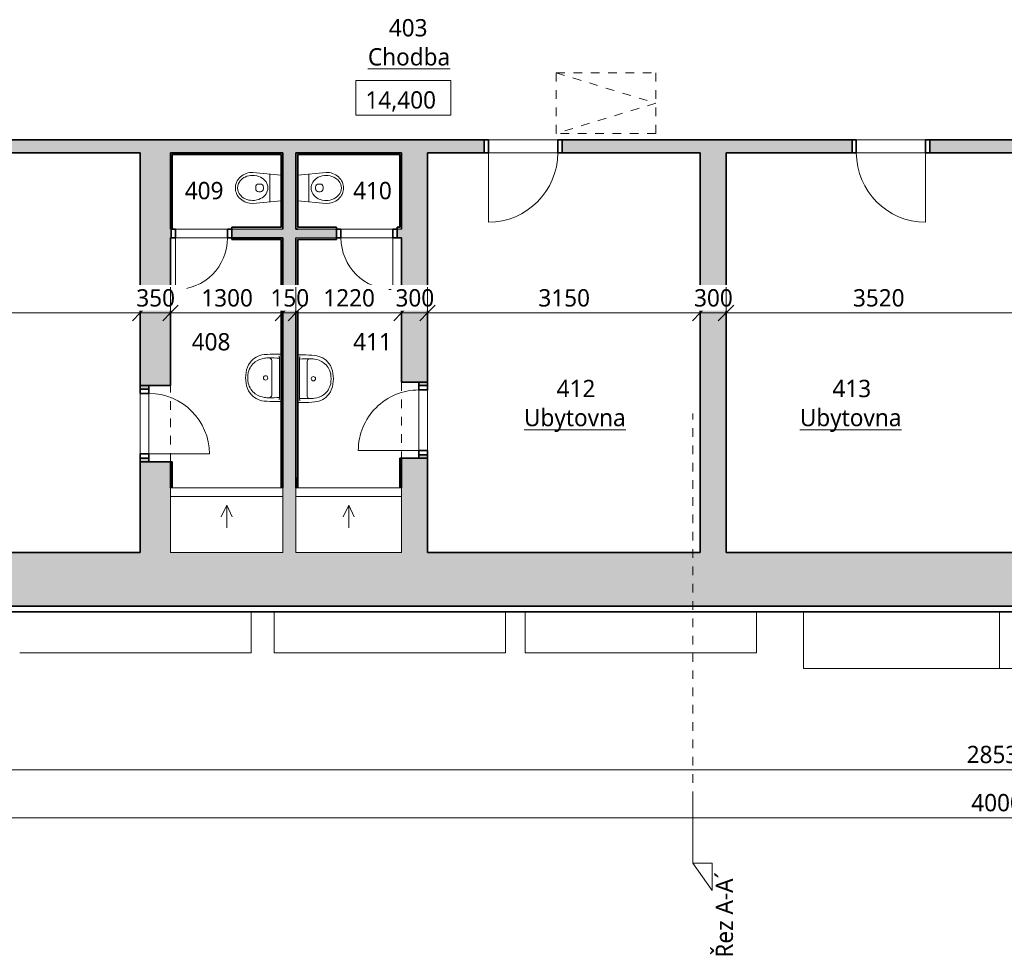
# Model space of a CAD drawing. Header units: metres. Extents: x -1.7 to 41.6, y -3.7 to 18.4.
# Tile 2 of 16: x 8.4 to 19.8, y -3.7 to 7.1. Entities that reach past the tile are written whole.
import ezdxf

# ---------------------------------------------------------------- set-up
doc = ezdxf.new("R2010")
doc.units = ezdxf.units.M
doc.linetypes.add('AV - Cerch_ 1 tecka 10mm', pattern=[0.018, 0.01, -0.004, 0, -0.004])
doc.linetypes.add('AV - Cerch_ 1 tecka 4mm', pattern=[0.006, 0.004, -0.001, 0, -0.001])
doc.layers.add('AV-KOTY', color=5, linetype='Continuous', lineweight=13, true_color=0x0000ff)
doc.layers.add('AV-MISTNOSTI', color=5, linetype='Continuous', lineweight=5, true_color=0x0000ff)
for name, color, linetype, lineweight in [('AV-KOTY-100', 7, 'Continuous', 5), ('AV-SRAFY', 7, 'Continuous', 35), ('AV-STAVBA', 7, 'Continuous', 18), ('AV-VYBAVENI', 7, 'Continuous', 18)]:
    doc.layers.add(name, color=color, linetype=linetype, lineweight=lineweight)
doc.styles.add('Trebuchet MS', font='trebuc.ttf', dxfattribs={"height": 0.2})
doc.styles.add('Trebuchet MS_B', font='trebuc.ttf', dxfattribs={"height": 0.2})
doc.dimstyles.new('2_mm_-_O_-_Blue_-_mm_-_zaokrouhlena', dxfattribs={"dimscale": 0.3048, "dimtxt": 0.20619, "dimasz": 0.590551, "dimexe": 0.393701, "dimexo": 0.0625, "dimgap": 0.065617, "dimtad": 1, "dimdec": 0, "dimlfac": 1000, "dimrnd": 10, "dimzin": 0, "dimdsep": 46, "dimtxsty": 'Trebuchet MS', "dimblk1": 'OBLIQUE', "dimblk2": 'OBLIQUE', "dimsah": 1, "dimcen": 0.09, "dimazin": 0, "dimtfac": 1, "dimtdec": 4, "dimtix": 1, "dimtmove": 0, "dimatfit": 3, "dimfxl": 0.984252, "dimfxlon": 1, "dimtvp": 1, "dimtfill": 1, "dimtolj": 1, "dimtzin": 0, "dimarcsym": 2})

# ---------------------------------------------------------------- blocks, each defined once
blk = doc.blocks.new('DO_1-P_Ocel_ - 800x1970_150-917843-4NP')
at = {"layer": 'AV-STAVBA'}
for p, q in [((-0.4, 0.875), (-0.4, 0.075)), ((-0.4, 0.075), (0.4, 0.075)), ((-0.4, -0.075), (0.4, -0.075))]:
    blk.add_line(p, q, dxfattribs=at)
at = {"layer": 'AV-STAVBA', "linetype": 'AV - Cerch_ 1 tecka 4mm'}
for p, q in [((-0.45, 0.075), (0.45, 0.075)), ((-0.4, 0.075), (0.4, 0.075)), ((-0.45, -0.075), (0.45, -0.075)), ((-0.4, -0.075), (0.4, -0.075))]:
    blk.add_line(p, q, dxfattribs=at)
at = {"layer": 'AV-STAVBA', "lineweight": 35}
for p, q in [((-0.4, 0.075), (-0.45, 0.075)), ((-0.45, 0.075), (-0.45, -0.075)), ((-0.4, -0.075), (-0.4, 0.075)), ((0.45, 0.075), (0.4, 0.075)), ((0.4, 0.075), (0.4, -0.075)), ((0.45, -0.075), (0.45, 0.075)), ((-0.45, -0.075), (-0.4, -0.075)), ((0.4, -0.075), (0.45, -0.075))]:
    blk.add_line(p, q, dxfattribs=at)
at = {"layer": 'AV-STAVBA'}
blk.add_arc((-0.4, 0.075), 0.8, 0, 90, dxfattribs=at)
blk = doc.blocks.new('DO_1-L_Ocel_ - 800x1970_150-925843-4NP')
at = {"layer": 'AV-STAVBA'}
for p, q in [((0.4, 0.875), (0.4, 0.075)), ((-0.4, 0.075), (0.4, 0.075)), ((-0.4, -0.075), (0.4, -0.075))]:
    blk.add_line(p, q, dxfattribs=at)
at = {"layer": 'AV-STAVBA', "linetype": 'AV - Cerch_ 1 tecka 4mm'}
for p, q in [((-0.45, 0.075), (0.45, 0.075)), ((-0.4, 0.075), (0.4, 0.075)), ((-0.45, -0.075), (0.45, -0.075)), ((-0.4, -0.075), (0.4, -0.075))]:
    blk.add_line(p, q, dxfattribs=at)
at = {"layer": 'AV-STAVBA', "lineweight": 35}
for p, q in [((-0.4, 0.075), (-0.45, 0.075)), ((-0.45, 0.075), (-0.45, -0.075)), ((-0.4, -0.075), (-0.4, 0.075)), ((0.45, 0.075), (0.4, 0.075)), ((0.4, 0.075), (0.4, -0.075)), ((0.45, -0.075), (0.45, 0.075)), ((-0.45, -0.075), (-0.4, -0.075)), ((0.4, -0.075), (0.45, -0.075))]:
    blk.add_line(p, q, dxfattribs=at)
at = {"layer": 'AV-STAVBA'}
blk.add_arc((0.4, 0.075), 0.8, 90, 180, dxfattribs=at)
blk = doc.blocks.new('GM_Otvor_obdélníkový - 880x2160-1005507-4NP')
at = {"layer": 'AV-STAVBA', "linetype": 'AV - Cerch_ 1 tecka 4mm', "lineweight": 13}
for p, q in [((-0.44, 0.15), (0.44, 0.15)), ((-0.44, -0.15), (0.44, -0.15)), ((-0.44, -0.15), (0.44, -0.15))]:
    blk.add_line(p, q, dxfattribs=at)
blk = doc.blocks.new('GM_Otvor_obdélníkový - 880x2160-1006987-4NP')
at = {"layer": 'AV-STAVBA', "linetype": 'AV - Cerch_ 1 tecka 4mm', "lineweight": 13}
for p, q in [((-0.44, 0.175), (0.44, 0.175)), ((-0.44, -0.175), (0.44, -0.175)), ((-0.44, -0.175), (0.44, -0.175))]:
    blk.add_line(p, q, dxfattribs=at)
blk = doc.blocks.new('DO_1-L_Ocel_ - 700x1970_100-947950-4NP')
at = {"layer": 'AV-STAVBA'}
for p, q in [((0.35, 0.75), (0.35, 0.05)), ((-0.35, 0.05), (0.35, 0.05)), ((-0.35, -0.05), (0.35, -0.05))]:
    blk.add_line(p, q, dxfattribs=at)
at = {"layer": 'AV-STAVBA', "linetype": 'AV - Cerch_ 1 tecka 4mm'}
for p, q in [((-0.4, 0.05), (0.4, 0.05)), ((-0.35, 0.05), (0.35, 0.05)), ((-0.4, -0.05), (0.4, -0.05)), ((-0.35, -0.05), (0.35, -0.05))]:
    blk.add_line(p, q, dxfattribs=at)
at = {"layer": 'AV-STAVBA', "lineweight": 35}
for p, q in [((-0.35, 0.05), (-0.4, 0.05)), ((-0.4, 0.05), (-0.4, -0.05)), ((-0.35, -0.05), (-0.35, 0.05)), ((0.4, 0.05), (0.35, 0.05)), ((0.35, 0.05), (0.35, -0.05)), ((0.4, -0.05), (0.4, 0.05)), ((-0.4, -0.05), (-0.35, -0.05)), ((0.35, -0.05), (0.4, -0.05))]:
    blk.add_line(p, q, dxfattribs=at)
at = {"layer": 'AV-STAVBA'}
blk.add_arc((0.35, 0.05), 0.7, 90, 180, dxfattribs=at)
blk = doc.blocks.new('DO_1-P_Ocel_ - 700x1970_100-947632-4NP')
at = {"layer": 'AV-STAVBA'}
for p, q in [((-0.35, 0.75), (-0.35, 0.05)), ((-0.35, 0.05), (0.35, 0.05)), ((-0.35, -0.05), (0.35, -0.05))]:
    blk.add_line(p, q, dxfattribs=at)
at = {"layer": 'AV-STAVBA', "linetype": 'AV - Cerch_ 1 tecka 4mm'}
for p, q in [((-0.4, 0.05), (0.4, 0.05)), ((-0.35, 0.05), (0.35, 0.05)), ((-0.4, -0.05), (0.4, -0.05)), ((-0.35, -0.05), (0.35, -0.05))]:
    blk.add_line(p, q, dxfattribs=at)
at = {"layer": 'AV-STAVBA', "lineweight": 35}
for p, q in [((-0.35, 0.05), (-0.4, 0.05)), ((-0.4, 0.05), (-0.4, -0.05)), ((-0.35, -0.05), (-0.35, 0.05)), ((0.4, 0.05), (0.35, 0.05)), ((0.35, 0.05), (0.35, -0.05)), ((0.4, -0.05), (0.4, 0.05)), ((-0.4, -0.05), (-0.35, -0.05)), ((0.35, -0.05), (0.4, -0.05))]:
    blk.add_line(p, q, dxfattribs=at)
at = {"layer": 'AV-STAVBA'}
blk.add_arc((-0.35, 0.05), 0.7, 0, 90, dxfattribs=at)
blk = doc.blocks.new('DO_1-P_Ocel_ - 600x1970_100-934197-4NP')
at = {"layer": 'AV-STAVBA'}
for p, q in [((-0.3, 0.65), (-0.3, 0.05)), ((-0.3, 0.05), (0.3, 0.05)), ((-0.3, -0.05), (0.3, -0.05))]:
    blk.add_line(p, q, dxfattribs=at)
at = {"layer": 'AV-STAVBA', "linetype": 'AV - Cerch_ 1 tecka 4mm'}
for p, q in [((-0.35, 0.05), (0.35, 0.05)), ((-0.3, 0.05), (0.3, 0.05)), ((-0.35, -0.05), (0.35, -0.05)), ((-0.3, -0.05), (0.3, -0.05))]:
    blk.add_line(p, q, dxfattribs=at)
at = {"layer": 'AV-STAVBA', "lineweight": 35}
for p, q in [((-0.3, 0.05), (-0.35, 0.05)), ((-0.35, 0.05), (-0.35, -0.05)), ((-0.3, -0.05), (-0.3, 0.05)), ((0.35, 0.05), (0.3, 0.05)), ((0.3, 0.05), (0.3, -0.05)), ((0.35, -0.05), (0.35, 0.05)), ((-0.35, -0.05), (-0.3, -0.05)), ((0.3, -0.05), (0.35, -0.05))]:
    blk.add_line(p, q, dxfattribs=at)
at = {"layer": 'AV-STAVBA'}
blk.add_arc((-0.3, 0.05), 0.6, 0, 90, dxfattribs=at)
blk = doc.blocks.new('DO_1-L_Ocel_ - 600x1970_100-934388-4NP')
at = {"layer": 'AV-STAVBA'}
for p, q in [((0.3, 0.65), (0.3, 0.05)), ((-0.3, 0.05), (0.3, 0.05)), ((-0.3, -0.05), (0.3, -0.05))]:
    blk.add_line(p, q, dxfattribs=at)
at = {"layer": 'AV-STAVBA', "linetype": 'AV - Cerch_ 1 tecka 4mm'}
for p, q in [((-0.35, 0.05), (0.35, 0.05)), ((-0.3, 0.05), (0.3, 0.05)), ((-0.35, -0.05), (0.35, -0.05)), ((-0.3, -0.05), (0.3, -0.05))]:
    blk.add_line(p, q, dxfattribs=at)
at = {"layer": 'AV-STAVBA', "lineweight": 35}
for p, q in [((-0.3, 0.05), (-0.35, 0.05)), ((-0.35, 0.05), (-0.35, -0.05)), ((-0.3, -0.05), (-0.3, 0.05)), ((0.35, 0.05), (0.3, 0.05)), ((0.3, 0.05), (0.3, -0.05)), ((0.35, -0.05), (0.35, 0.05)), ((-0.35, -0.05), (-0.3, -0.05)), ((0.3, -0.05), (0.35, -0.05))]:
    blk.add_line(p, q, dxfattribs=at)
at = {"layer": 'AV-STAVBA'}
blk.add_arc((0.3, 0.05), 0.6, 90, 180, dxfattribs=at)
blk = doc.blocks.new('Koncepční umyvadlo - 550x400-1470811-4NP')
at = {"layer": 'AV-VYBAVENI'}
for p, q in [((-0.075, 0.12), (0.125, 0.12)), ((0.125, 0.12), (0.325, 0.12)), ((-0.15, 0.07), (-0.15, 0.01)), ((-0.13, 0.034), (-0.103, 0.03)), ((-0.103, 0.03), (0.353, 0.03)), ((0.353, 0.03), (0.38, 0.034)), ((0.4, 0.01), (0.4, 0.07))]:
    blk.add_line(p, q, dxfattribs=at)
blk.add_circle((0.125, 0.191), 0.025, dxfattribs=at)
for centre, radius, start, end in [((0.086, 0.187), 0.23, 126.9872, 174.6397), ((0.111, 0.183), 0.213, 102.9464, 143.5152), ((0.087, 0.189), 0.229, 95.9722, 127.4241), ((0.125, 0.021), 0.401, 81.122, 98.878), ((0.125, -0.005), 0.401, 81.122, 98.878), ((0.163, 0.189), 0.229, 52.5759, 84.0278), ((0.139, 0.183), 0.213, 36.4848, 77.0536), ((0.164, 0.187), 0.23, 5.3603, 53.0128), ((0.114, 0.182), 0.216, 143.7612, 174.2094), ((0.136, 0.182), 0.216, 5.7906, 36.2388), ((1.373, 0.063), 1.523, 174.4928, 179.7382), ((0.092, 0.162), 0.197, 167.8887, 183.5287), ((-0.075, 0.15), 0.03, 180, 270), ((1.218, 0.115), 1.323, 178.4771, 183.6753), ((0.325, 0.15), 0.03, 270, 360), ((0.158, 0.162), 0.197, 356.4713, 12.1113), ((-0.966, 0.115), 1.321, 356.3208, 1.5269), ((-1.123, 0.063), 1.523, 0.2618, 5.5072)]:
    blk.add_arc(centre, radius, start, end, dxfattribs=at)
blk = doc.blocks.new('PF_Koncepční sprchový kout - vpusť lineární-1504639-4NP')
at = {"layer": 'AV-VYBAVENI'}
for p, q in [((0.695, 0), (-0.605, 0)), ((-0.605, 0), (-0.605, -0.75)), ((0.695, -0.75), (0.695, 0)), ((-0.605, -0.1), (0.695, -0.1)), ((0.045, -0.2), (-0.019, -0.336)), ((0.045, -0.2), (0.045, -0.465)), ((0.045, -0.2), (0.108, -0.336)), ((-0.605, -0.75), (0.695, -0.75))]:
    blk.add_line(p, q, dxfattribs=at)
blk = doc.blocks.new('Koncepční WC - WC NADRZ-1470814-4NP')
at = {"layer": 'AV-VYBAVENI', "lineweight": 13}
for p, q in [((-0.019, 0.466), (-0.03, 0.449)), ((-0.007, 0.481), (-0.019, 0.466)), ((0.007, 0.495), (-0.007, 0.481)), ((0.015, 0.46), (0.002, 0.441)), ((0.022, 0.507), (0.007, 0.495)), ((0.031, 0.478), (0.015, 0.46)), ((0.038, 0.518), (0.022, 0.507)), ((0.04, 0.486), (0.031, 0.478)), ((0.054, 0.526), (0.038, 0.518)), ((0.056, 0.497), (0.04, 0.486)), ((0.071, 0.532), (0.054, 0.526)), ((0.071, 0.504), (0.056, 0.497)), ((0.088, 0.537), (0.071, 0.532)), ((0.08, 0.508), (0.071, 0.504)), ((0.099, 0.513), (0.08, 0.508)), ((0.104, 0.539), (0.088, 0.537)), ((0.117, 0.515), (0.099, 0.513)), ((0.12, 0.54), (0.104, 0.539)), ((0.12, 0.515), (0.117, 0.515)), ((0.137, 0.539), (0.12, 0.54)), ((0.124, 0.515), (0.12, 0.515)), ((0.142, 0.513), (0.124, 0.515)), ((0.153, 0.537), (0.137, 0.539)), ((0.161, 0.508), (0.142, 0.513)), ((0.17, 0.532), (0.153, 0.537)), ((0.17, 0.504), (0.161, 0.508)), ((0.187, 0.526), (0.17, 0.532)), ((0.184, 0.497), (0.17, 0.504)), ((0.201, 0.486), (0.184, 0.497)), ((0.203, 0.518), (0.187, 0.526)), ((0.209, 0.478), (0.201, 0.486)), ((0.219, 0.507), (0.203, 0.518)), ((0.226, 0.46), (0.209, 0.478)), ((0.234, 0.495), (0.219, 0.507)), ((0.239, 0.441), (0.226, 0.46)), ((0.248, 0.481), (0.234, 0.495)), ((0.26, 0.466), (0.248, 0.481)), ((0.271, 0.449), (0.26, 0.466)), ((-0.057, 0.376), (-0.06, 0.34)), ((-0.053, 0.395), (-0.057, 0.376)), ((-0.047, 0.414), (-0.053, 0.395)), ((-0.04, 0.432), (-0.047, 0.414)), ((-0.03, 0.449), (-0.04, 0.432)), ((-0.023, 0.364), (-0.025, 0.342)), ((-0.025, 0.342), (-0.024, 0.32)), ((-0.02, 0.386), (-0.023, 0.364)), ((-0.014, 0.406), (-0.02, 0.386)), ((-0.005, 0.428), (-0.014, 0.406)), ((0.002, 0.441), (-0.005, 0.428)), ((0.246, 0.428), (0.239, 0.441)), ((0.255, 0.406), (0.246, 0.428)), ((0.26, 0.386), (0.255, 0.406)), ((0.264, 0.364), (0.26, 0.386)), ((0.265, 0.342), (0.264, 0.364)), ((0.264, 0.32), (0.265, 0.342)), ((0.28, 0.432), (0.271, 0.449)), ((0.288, 0.414), (0.28, 0.432)), ((0.293, 0.395), (0.288, 0.414)), ((0.297, 0.376), (0.293, 0.395)), ((0.3, 0.34), (0.297, 0.376)), ((-0.06, 0.34), (-0.029, 0.01)), ((-0.024, 0.32), (-0.019, 0.292)), ((-0.019, 0.292), (-0.013, 0.27)), ((-0.013, 0.27), (-0.003, 0.248)), ((-0.003, 0.248), (0.006, 0.232)), ((0.006, 0.232), (0.019, 0.215)), ((0.075, 0.251), (0.075, 0.27)), ((0.11, 0.305), (0.12, 0.305)), ((0.12, 0.305), (0.13, 0.305)), ((0.165, 0.251), (0.165, 0.27)), ((0.222, 0.215), (0.234, 0.232)), ((0.234, 0.232), (0.244, 0.248)), ((0.244, 0.248), (0.253, 0.27)), ((0.253, 0.27), (0.26, 0.292)), ((0.26, 0.292), (0.264, 0.32)), ((0.269, 0.01), (0.3, 0.34)), ((-0.041, 0.14), (0.12, 0.14)), ((0.019, 0.215), (0.034, 0.199)), ((0.034, 0.199), (0.052, 0.186)), ((0.052, 0.186), (0.07, 0.176)), ((0.07, 0.176), (0.089, 0.169)), ((0.089, 0.169), (0.102, 0.166)), ((0.102, 0.166), (0.12, 0.165)), ((0.12, 0.216), (0.11, 0.216)), ((0.13, 0.216), (0.12, 0.216)), ((0.12, 0.165), (0.139, 0.166)), ((0.12, 0.14), (0.282, 0.14)), ((0.139, 0.166), (0.152, 0.169)), ((0.152, 0.169), (0.171, 0.176)), ((0.171, 0.176), (0.189, 0.186)), ((0.189, 0.186), (0.206, 0.199)), ((0.206, 0.199), (0.222, 0.215))]:
    blk.add_line(p, q, dxfattribs=at)
for centre, start, end in [((0.11, 0.27), 90, 180), ((0.11, 0.251), 180, 270), ((0.13, 0.27), 360, 90), ((0.13, 0.251), 270, 0)]:
    blk.add_arc(centre, 0.035, start, end, dxfattribs=at)
blk = doc.blocks.new('PF_Koncepční sprchový kout - vpusť lineární-1505280-4NP')
at = {"layer": 'AV-VYBAVENI'}
for p, q in [((0.655, 0), (-0.565, 0)), ((-0.565, 0), (-0.565, -0.75)), ((0.655, -0.75), (0.655, 0)), ((-0.565, -0.1), (0.655, -0.1)), ((0.045, -0.2), (-0.019, -0.336)), ((0.045, -0.2), (0.045, -0.465)), ((0.045, -0.2), (0.108, -0.336)), ((-0.565, -0.75), (0.655, -0.75))]:
    blk.add_line(p, q, dxfattribs=at)
blk = doc.blocks.new('Střešní římsa - Střešní římsa-1636696-4NP')
at = {"layer": 'AV-STAVBA', "lineweight": 35}
for p, q in [((33.979, 0.358), (5.445, 0.358)), ((5.508, 0.295), (33.916, 0.295))]:
    blk.add_line(p, q, dxfattribs=at)
blk = doc.blocks.new('Section - Vertikální P-46265-4NP')
at = {"layer": 'AV-KOTY', "lineweight": 5}
for p, q in [((-0.00728, 0), (-0.01046, -0.00223)), ((-0.00728, 0), (-0.00728, -0.00223)), ((0, 0), (-0.00728, 0)), ((-0.01046, -0.00223), (-0.00728, -0.00223))]:
    blk.add_line(p, q, dxfattribs=at)
blk = doc.blocks.new('Spot Elevations - Vyskova kota v pudoryse-4918-4NP')
at = {"layer": 'AV-KOTY', "lineweight": 5}
for p, q in [((-0.0055, 0), (-0.0055, 0.004)), ((-0.0055, 0.004), (0.0055, 0.004)), ((0.0055, 0.004), (0.0055, 0)), ((0.0055, 0), (-0.0055, 0))]:
    blk.add_line(p, q, dxfattribs=at)
blk = doc.blocks.new('DIMBLOCK31-4NP')
at = {"layer": 'AV-KOTY-100', "color": 5, "true_color": 0x0000ff}
for p, q in [((5.445, -1.531), (5.445, -1.231)), ((33.979, -1.531), (33.979, -1.231)), ((5.445, -1.531), (5.535, -1.441)), ((33.979, -1.531), (34.069, -1.441)), ((5.445, -1.531), (5.355, -1.621)), ((5.445, -1.531), (33.979, -1.531)), ((5.445, -1.531), (5.445, -1.651)), ((33.979, -1.531), (33.889, -1.621)), ((33.979, -1.531), (33.979, -1.651))]:
    blk.add_line(p, q, dxfattribs=at)
at = {"layer": 'AV-KOTY-100', "color": 0, "insert": (19.345, -1.255), "char_height": 0.2, "width": 0.88068, "attachment_point": 1, "line_spacing_factor": 1.048425, "style": 'Trebuchet MS', "bg_fill": 3, "box_fill_scale": 1.25, "bg_fill_color": 256, "bg_fill_true_color": 13158600, "bg_fill_transparency": 0}
blk.add_mtext('28530', dxfattribs=at)
blk = doc.blocks.new('_Oblique')
at = {"color": 0, "linetype": 'ByBlock', "lineweight": -2}
blk.add_line((-0.5, -0.5), (0.5, 0.5), dxfattribs=at)
blk = doc.blocks.new('DIMBLOCK34-4NP')
at = {"layer": 'AV-KOTY-100', "color": 5, "true_color": 0x0000ff}
for p, q in [((-0.235, -2.088), (-0.235, -1.788)), ((39.765, -2.088), (39.765, -1.788)), ((-0.235, -2.088), (-0.145, -1.998)), ((39.765, -2.088), (39.855, -1.998)), ((-0.235, -2.088), (-0.325, -2.178)), ((-0.235, -2.088), (39.765, -2.088)), ((-0.235, -2.088), (-0.235, -2.208)), ((39.765, -2.088), (39.675, -2.178)), ((39.765, -2.088), (39.765, -2.208))]:
    blk.add_line(p, q, dxfattribs=at)
at = {"layer": 'AV-KOTY-100', "color": 0, "insert": (19.398, -1.812), "char_height": 0.2, "width": 0.88068, "attachment_point": 1, "line_spacing_factor": 1.048425, "style": 'Trebuchet MS', "bg_fill": 3, "box_fill_scale": 1.25, "bg_fill_color": 256, "bg_fill_true_color": 13158600, "bg_fill_transparency": 0}
blk.add_mtext('40000', dxfattribs=at)
blk = doc.blocks.new('DIMBLOCK38-4NP')
at = {"layer": 'AV-KOTY-100', "color": 5, "true_color": 0x0000ff}
for p, q in [((5.51, 3.748), (5.51, 4.048)), ((9.795, 3.748), (9.795, 4.048)), ((5.51, 3.748), (5.6, 3.838)), ((9.795, 3.748), (9.885, 3.838)), ((5.51, 3.748), (5.42, 3.658)), ((5.51, 3.748), (9.795, 3.748)), ((5.51, 3.748), (5.51, 3.628)), ((9.795, 3.748), (9.705, 3.658)), ((9.795, 3.748), (9.795, 3.628))]:
    blk.add_line(p, q, dxfattribs=at)
at = {"layer": 'AV-KOTY-100', "color": 0, "insert": (7.359, 4.023), "char_height": 0.2, "width": 0.70454, "attachment_point": 1, "line_spacing_factor": 1.048425, "style": 'Trebuchet MS', "bg_fill": 3, "box_fill_scale": 1.25, "bg_fill_color": 256, "bg_fill_true_color": 13158600, "bg_fill_transparency": 0}
blk.add_mtext('4290', dxfattribs=at)
blk = doc.blocks.new('DIMBLOCK39-4NP')
at = {"layer": 'AV-KOTY-100', "color": 5, "true_color": 0x0000ff}
for p, q in [((9.795, 3.748), (9.795, 4.048)), ((10.145, 3.748), (10.145, 4.048)), ((9.795, 3.748), (9.885, 3.838)), ((10.145, 3.748), (10.235, 3.838)), ((9.795, 3.748), (9.705, 3.658)), ((9.795, 3.748), (10.145, 3.748)), ((9.795, 3.748), (9.795, 3.628)), ((10.145, 3.748), (10.055, 3.658)), ((10.145, 3.748), (10.145, 3.628))]:
    blk.add_line(p, q, dxfattribs=at)
at = {"layer": 'AV-KOTY-100', "color": 0, "insert": (9.75, 4.023), "char_height": 0.2, "width": 0.52841, "attachment_point": 1, "line_spacing_factor": 1.048425, "style": 'Trebuchet MS', "bg_fill": 3, "box_fill_scale": 1.25, "bg_fill_color": 256, "bg_fill_true_color": 13158600, "bg_fill_transparency": 0}
blk.add_mtext('350', dxfattribs=at)
blk = doc.blocks.new('DIMBLOCK40-4NP')
at = {"layer": 'AV-KOTY-100', "color": 5, "true_color": 0x0000ff}
for p, q in [((10.145, 3.748), (10.145, 4.048)), ((11.445, 3.748), (11.445, 4.048)), ((10.145, 3.748), (10.235, 3.838)), ((11.445, 3.748), (11.535, 3.838)), ((10.145, 3.748), (10.055, 3.658)), ((10.145, 3.748), (11.445, 3.748)), ((10.145, 3.748), (10.145, 3.628)), ((11.445, 3.748), (11.355, 3.658)), ((11.445, 3.748), (11.445, 3.628))]:
    blk.add_line(p, q, dxfattribs=at)
at = {"layer": 'AV-KOTY-100', "color": 0, "insert": (10.501, 4.023), "char_height": 0.2, "width": 0.70454, "attachment_point": 1, "line_spacing_factor": 1.048425, "style": 'Trebuchet MS', "bg_fill": 3, "box_fill_scale": 1.25, "bg_fill_color": 256, "bg_fill_true_color": 13158600, "bg_fill_transparency": 0}
blk.add_mtext('1300', dxfattribs=at)
blk = doc.blocks.new('DIMBLOCK41-4NP')
at = {"layer": 'AV-KOTY-100', "color": 5, "true_color": 0x0000ff}
for p, q in [((11.445, 3.748), (11.445, 4.048)), ((11.595, 3.748), (11.595, 4.048)), ((11.445, 3.748), (11.535, 3.838)), ((11.595, 3.748), (11.685, 3.838)), ((11.445, 3.748), (11.355, 3.658)), ((11.445, 3.748), (11.595, 3.748)), ((11.445, 3.748), (11.445, 3.628)), ((11.595, 3.748), (11.505, 3.658)), ((11.595, 3.748), (11.595, 3.628))]:
    blk.add_line(p, q, dxfattribs=at)
at = {"layer": 'AV-KOTY-100', "color": 0, "insert": (11.3, 4.023), "char_height": 0.2, "width": 0.52841, "attachment_point": 1, "line_spacing_factor": 1.048425, "style": 'Trebuchet MS', "bg_fill": 3, "box_fill_scale": 1.25, "bg_fill_color": 256, "bg_fill_true_color": 13158600, "bg_fill_transparency": 0}
blk.add_mtext('150', dxfattribs=at)
blk = doc.blocks.new('DIMBLOCK42-4NP')
at = {"layer": 'AV-KOTY-100', "color": 5, "true_color": 0x0000ff}
for p, q in [((11.595, 3.748), (11.595, 4.048)), ((12.815, 3.748), (12.815, 4.048)), ((11.595, 3.748), (11.685, 3.838)), ((12.815, 3.748), (12.905, 3.838)), ((11.595, 3.748), (11.505, 3.658)), ((11.595, 3.748), (12.815, 3.748)), ((11.595, 3.748), (11.595, 3.628)), ((12.815, 3.748), (12.725, 3.658)), ((12.815, 3.748), (12.815, 3.628))]:
    blk.add_line(p, q, dxfattribs=at)
at = {"layer": 'AV-KOTY-100', "color": 0, "insert": (11.911, 4.023), "char_height": 0.2, "width": 0.70454, "attachment_point": 1, "line_spacing_factor": 1.048425, "style": 'Trebuchet MS', "bg_fill": 3, "box_fill_scale": 1.25, "bg_fill_color": 256, "bg_fill_true_color": 13158600, "bg_fill_transparency": 0}
blk.add_mtext('1220', dxfattribs=at)
blk = doc.blocks.new('DIMBLOCK43-4NP')
at = {"layer": 'AV-KOTY-100', "color": 5, "true_color": 0x0000ff}
for p, q in [((12.815, 3.748), (12.815, 4.048)), ((13.115, 3.748), (13.115, 4.048)), ((12.815, 3.748), (12.905, 3.838)), ((13.115, 3.748), (13.205, 3.838)), ((12.815, 3.748), (12.725, 3.658)), ((12.815, 3.748), (13.115, 3.748)), ((12.815, 3.748), (12.815, 3.628)), ((13.115, 3.748), (13.025, 3.658)), ((13.115, 3.748), (13.115, 3.628))]:
    blk.add_line(p, q, dxfattribs=at)
at = {"layer": 'AV-KOTY-100', "color": 0, "insert": (12.745, 4.023), "char_height": 0.2, "width": 0.52841, "attachment_point": 1, "line_spacing_factor": 1.048425, "style": 'Trebuchet MS', "bg_fill": 3, "box_fill_scale": 1.25, "bg_fill_color": 256, "bg_fill_true_color": 13158600, "bg_fill_transparency": 0}
blk.add_mtext('300', dxfattribs=at)
blk = doc.blocks.new('DIMBLOCK44-4NP')
at = {"layer": 'AV-KOTY-100', "color": 5, "true_color": 0x0000ff}
for p, q in [((13.115, 3.748), (13.115, 4.048)), ((16.265, 3.748), (16.265, 4.048)), ((13.115, 3.748), (13.205, 3.838)), ((16.265, 3.748), (16.355, 3.838)), ((13.115, 3.748), (13.025, 3.658)), ((13.115, 3.748), (16.265, 3.748)), ((13.115, 3.748), (13.115, 3.628)), ((16.265, 3.748), (16.175, 3.658)), ((16.265, 3.748), (16.265, 3.628))]:
    blk.add_line(p, q, dxfattribs=at)
at = {"layer": 'AV-KOTY-100', "color": 0, "insert": (14.396, 4.023), "char_height": 0.2, "width": 0.70454, "attachment_point": 1, "line_spacing_factor": 1.048425, "style": 'Trebuchet MS', "bg_fill": 3, "box_fill_scale": 1.25, "bg_fill_color": 256, "bg_fill_true_color": 13158600, "bg_fill_transparency": 0}
blk.add_mtext('3150', dxfattribs=at)
blk = doc.blocks.new('DIMBLOCK45-4NP')
at = {"layer": 'AV-KOTY-100', "color": 5, "true_color": 0x0000ff}
for p, q in [((16.265, 3.748), (16.265, 4.048)), ((16.565, 3.748), (16.565, 4.048)), ((16.265, 3.748), (16.355, 3.838)), ((16.565, 3.748), (16.655, 3.838)), ((16.265, 3.748), (16.175, 3.658)), ((16.265, 3.748), (16.565, 3.748)), ((16.265, 3.748), (16.265, 3.628)), ((16.565, 3.748), (16.475, 3.658)), ((16.565, 3.748), (16.565, 3.628))]:
    blk.add_line(p, q, dxfattribs=at)
at = {"layer": 'AV-KOTY-100', "color": 0, "insert": (16.195, 4.023), "char_height": 0.2, "width": 0.52841, "attachment_point": 1, "line_spacing_factor": 1.048425, "style": 'Trebuchet MS', "bg_fill": 3, "box_fill_scale": 1.25, "bg_fill_color": 256, "bg_fill_true_color": 13158600, "bg_fill_transparency": 0}
blk.add_mtext('300', dxfattribs=at)
blk = doc.blocks.new('DIMBLOCK46-4NP')
at = {"layer": 'AV-KOTY-100', "color": 5, "true_color": 0x0000ff}
for p, q in [((16.565, 3.748), (16.565, 4.048)), ((20.085, 3.748), (20.085, 4.048)), ((16.565, 3.748), (16.655, 3.838)), ((20.085, 3.748), (20.175, 3.838)), ((16.565, 3.748), (16.475, 3.658)), ((16.565, 3.748), (20.085, 3.748)), ((16.565, 3.748), (16.565, 3.628)), ((20.085, 3.748), (19.995, 3.658)), ((20.085, 3.748), (20.085, 3.628))]:
    blk.add_line(p, q, dxfattribs=at)
at = {"layer": 'AV-KOTY-100', "color": 0, "insert": (18.031, 4.023), "char_height": 0.2, "width": 0.70454, "attachment_point": 1, "line_spacing_factor": 1.048425, "style": 'Trebuchet MS', "bg_fill": 3, "box_fill_scale": 1.25, "bg_fill_color": 256, "bg_fill_true_color": 13158600, "bg_fill_transparency": 0}
blk.add_mtext('3520', dxfattribs=at)

msp = doc.modelspace()

# ---------------------------------------------------------------- hatches: boundary and pattern name
at = {"layer": 'AV-SRAFY', "lineweight": 18}
h = msp.add_hatch(color=256, dxfattribs=at)
h.paths.add_polyline_path([(34.0348, 5.5982), (34.0348, 5.7482), (32.0348, 5.7482), (32.0348, 5.5982), (32.5942, 5.5982)])
h.paths.add_polyline_path([(27.5348, 5.5982), (31.1348, 5.5982), (31.1348, 5.7482), (25.0648, 5.7482), (25.0648, 5.5982), (27.4348, 5.5982)])
h.paths.add_polyline_path([(14.6698, 5.5982), (18.0198, 5.5982), (18.0198, 5.7482), (14.6698, 5.7482)])
h.paths.add_polyline_path([(13.7698, 5.5982), (13.7698, 5.7482), (7.0948, 5.7482), (7.0948, 5.5982), (13.1148, 5.5982)])
h.paths.add_polyline_path([(24.1648, 5.5982), (24.1648, 5.7482), (18.9198, 5.7482), (18.9198, 5.5982), (23.8571, 5.5982)])
h.paths.add_polyline_path([(6.1948, 5.5982), (6.1948, 5.7482), (4.1898, 5.7482), (4.1898, 5.5982), (5.5098, 5.5982)])
h.paths.add_polyline_path([(3.2898, 5.5982), (3.2898, 5.7482), (0.0848, 5.7482), (0.0848, 5.5982), (2.0145, 5.5982)])
h = msp.add_hatch(color=256, dxfattribs=at)
h.paths.add_polyline_path([(10.1448, 0.9782), (10.1448, 2.0282), (9.7948, 2.0282), (9.7948, 0.9782)])
h.paths.add_polyline_path([(10.1448, 2.9082), (10.1448, 5.5982), (9.7948, 5.5982), (9.7948, 2.9082)])
for points in [[(10.1448, 5.5782), (11.4248, 5.5782), (11.4248, 5.5982), (10.1448, 5.5982)], [(10.1448, 4.7182), (10.1648, 4.7182), (10.1648, 5.5782), (10.1448, 5.5782)], [(11.4248, 4.7382), (11.4448, 4.7382), (11.4448, 5.5982), (11.4248, 5.5982), (11.4248, 5.1024)], [(11.5948, 0.9782), (11.5948, 5.5982), (11.4448, 5.5982), (11.4448, 0.9782)], [(11.5948, 5.5782), (12.7948, 5.5782), (12.7948, 5.5982), (11.5948, 5.5982)], [(11.6148, 4.7182), (11.6148, 5.5782), (11.5948, 5.5782), (11.5948, 4.7182)], [(12.8148, 4.7382), (12.8148, 5.5982), (12.7948, 5.5982), (12.7948, 4.7382)], [(16.2648, 0.9782), (16.5648, 0.9782), (16.5648, 5.5982), (16.2648, 5.5982), (16.2648, 1.8418)], [(11.4448, 4.7182), (11.4448, 4.7382), (10.8548, 4.7382), (10.8548, 4.7182)], [(11.4448, 4.5982), (11.4448, 4.6182), (10.8548, 4.6182), (10.8548, 4.5982), (11.4248, 4.5982)], [(11.4248, 1.8582), (11.4448, 1.8582), (11.4448, 4.5982), (11.4248, 4.5982), (11.4248, 4.0155)], [(11.5948, 4.5982), (12.0648, 4.5982), (12.0648, 4.6182), (11.5948, 4.6182)], [(11.5948, 1.8482), (11.6148, 1.8482), (11.6148, 4.5982), (11.5948, 4.5982), (11.5948, 4.0155)], [(12.7948, 1.8482), (12.8148, 1.8482), (12.8148, 2.0682), (12.7948, 2.0682)], [(10.1448, 1.8582), (10.1648, 1.8582), (10.1648, 2.0282), (10.1448, 2.0282)], [(10.1448, 1.7282), (10.1648, 1.7282), (10.1648, 1.8582), (10.1448, 1.8582), (10.1448, 1.8418)], [(11.4448, 1.7282), (11.4448, 1.8582), (11.4248, 1.8582), (11.4248, 1.7282)], [(11.5948, 1.7282), (11.6148, 1.7282), (11.6148, 1.8482), (11.5948, 1.8482), (11.5948, 1.8418)], [(12.8148, 1.7282), (12.8148, 1.8482), (12.7948, 1.8482), (12.7948, 1.7282)], [(5.4448, 0.3582), (20.2348, 0.3582), (20.2348, 0.9782), (5.5098, 0.9782), (5.5098, 0.8282), (5.4448, 0.8282), (5.4448, 0.755)]]:
    msp.add_hatch(color=256, dxfattribs=at).paths.add_polyline_path(points)
h = msp.add_hatch(color=256, dxfattribs=at)
h.paths.add_polyline_path([(12.8148, 0.9782), (13.1148, 0.9782), (13.1148, 2.0682), (12.8148, 2.0682), (12.8148, 1.7282)])
h.paths.add_polyline_path([(12.8148, 2.9482), (13.1148, 2.9482), (13.1148, 5.5982), (12.8148, 5.5982), (12.8148, 4.0155)])
h = msp.add_hatch(color=256, dxfattribs=at)
h.paths.add_polyline_path([(11.4448, 4.6182), (11.4448, 4.7182), (10.8548, 4.7182), (10.8548, 4.6182)])
h.paths.add_polyline_path([(10.1448, 4.6182), (10.1548, 4.6182), (10.1548, 4.7182), (10.1448, 4.7182)])
h = msp.add_hatch(color=256, dxfattribs=at)
h.paths.add_polyline_path([(12.8148, 4.6182), (12.8148, 4.7182), (12.7648, 4.7182), (12.7648, 4.6182)])
h.paths.add_polyline_path([(11.8437, 4.6182), (12.0648, 4.6182), (12.0648, 4.7182), (11.5948, 4.7182), (11.5948, 4.6182)])
h = msp.add_hatch(color=256, dxfattribs=at)
h.paths.add_polyline_path([(11.6148, 4.7182), (12.0648, 4.7182), (12.0648, 4.7382), (11.6148, 4.7382)])
h.paths.add_polyline_path([(12.8148, 4.7182), (12.8148, 4.7382), (12.7648, 4.7382), (12.7648, 4.7182)])
h = msp.add_hatch(color=256, dxfattribs=at)
h.paths.add_polyline_path([(9.8948, 2.0282), (9.8948, 2.0682), (9.7948, 2.0682), (9.7948, 2.0282)])
h.paths.add_polyline_path([(9.8948, 2.8682), (9.8948, 2.9082), (9.7948, 2.9082), (9.7948, 2.8682)])
h = msp.add_hatch(color=256, dxfattribs=at)
h.paths.add_polyline_path([(13.0148, 2.0682), (13.1148, 2.0682), (13.1148, 2.1082), (13.0148, 2.1082)])
h.paths.add_polyline_path([(13.1148, 2.9082), (13.1148, 2.9482), (13.0148, 2.9482), (13.0148, 2.9082)])

# ---------------------------------------------------------------- linework, layer by layer
at = {"layer": 'AV-KOTY', "linetype": 'AV - Cerch_ 1 tecka 10mm', "lineweight": 5}
msp.add_line((16.1824, -1.8828), (16.1824, 2.5874), dxfattribs=at)
at = {"layer": 'AV-STAVBA', "linetype": 'AV - Cerch_ 1 tecka 4mm', "lineweight": 13}
for p, q in [((14.6024, 6.5232), (15.7524, 6.5232)), ((14.6024, 5.8232), (14.6024, 6.5232)), ((14.6024, 6.5232), (15.7524, 6.1732)), ((15.7524, 6.5232), (15.7524, 5.8232)), ((15.7524, 6.1732), (14.6024, 5.8232)), ((15.7524, 5.8232), (14.6024, 5.8232))]:
    msp.add_line(p, q, dxfattribs=at)
at = {"layer": 'AV-STAVBA', "lineweight": 35}
for p, q in [((13.7698, 5.7482), (7.0948, 5.7482)), ((13.7698, 5.5982), (13.7698, 5.7482)), ((18.0198, 5.7482), (14.6698, 5.7482)), ((14.6698, 5.7482), (14.6698, 5.5982)), ((18.0198, 5.5982), (18.0198, 5.7482)), ((24.1648, 5.7482), (18.9198, 5.7482)), ((18.9198, 5.7482), (18.9198, 5.5982)), ((7.0948, 5.5982), (9.7948, 5.5982)), ((9.7948, 5.5982), (9.7948, 2.8682)), ((10.1448, 5.5982), (11.4448, 5.5982)), ((10.1448, 4.7182), (10.1448, 5.5982)), ((10.1648, 5.5782), (11.4248, 5.5782)), ((10.1648, 4.7182), (10.1648, 5.5782)), ((11.4248, 5.5782), (11.4248, 4.7382)), ((11.4448, 5.5982), (11.4448, 4.7182)), ((11.5948, 5.5982), (12.8148, 5.5982)), ((11.5948, 4.7182), (11.5948, 5.5982)), ((11.6148, 5.5782), (12.7948, 5.5782)), ((11.6148, 4.7382), (11.6148, 5.5782)), ((12.7948, 5.5782), (12.7948, 4.7382)), ((12.8148, 5.5982), (12.8148, 4.7182)), ((13.1148, 5.5982), (13.7698, 5.5982)), ((13.1148, 2.9082), (13.1148, 5.5982)), ((14.6698, 5.5982), (16.2648, 5.5982)), ((16.2648, 5.5982), (16.2648, 0.9782)), ((16.5648, 5.5982), (18.0198, 5.5982)), ((16.5648, 0.9782), (16.5648, 5.5982)), ((18.9198, 5.5982), (20.0848, 5.5982)), ((10.1448, 4.7182), (10.1648, 4.7182)), ((10.1548, 4.6182), (10.1548, 4.7182)), ((10.8548, 4.7382), (10.8548, 4.5982)), ((11.4248, 4.7382), (10.8548, 4.7382)), ((11.6148, 4.7182), (11.5948, 4.7182)), ((12.0648, 4.7382), (11.6148, 4.7382)), ((12.0648, 4.5982), (12.0648, 4.7382)), ((12.7648, 4.7382), (12.7648, 4.6182)), ((12.7948, 4.7382), (12.7648, 4.7382)), ((10.1448, 2.9082), (10.1448, 4.6182)), ((10.1448, 4.6182), (10.1548, 4.6182)), ((10.8548, 4.6182), (11.4448, 4.6182)), ((10.8548, 4.5982), (11.4248, 4.5982)), ((11.4248, 4.5982), (11.4248, 1.7282)), ((11.4448, 4.6182), (11.4448, 1.7282)), ((11.5948, 1.7282), (11.5948, 4.6182)), ((11.6148, 4.5982), (12.0648, 4.5982)), ((11.6148, 1.7282), (11.6148, 4.5982)), ((12.7648, 4.6182), (12.8148, 4.6182)), ((12.8148, 4.6182), (12.8148, 2.9482)), ((10.1448, 2.9082), (9.7948, 2.9082)), ((9.7948, 2.8682), (9.8948, 2.8682)), ((9.8948, 2.8682), (9.8948, 2.9082)), ((13.1148, 2.9482), (12.8148, 2.9482)), ((13.0148, 2.9482), (13.0148, 2.9082)), ((13.0148, 2.9082), (13.1148, 2.9082)), ((9.7948, 2.0682), (9.7948, 0.9782)), ((9.8948, 2.0682), (9.7948, 2.0682)), ((9.8948, 2.0282), (9.8948, 2.0682)), ((12.7948, 2.0682), (13.1148, 2.0682)), ((12.7948, 2.0682), (12.7948, 1.7282)), ((12.8148, 2.0682), (12.8148, 1.7282)), ((13.0148, 2.1082), (13.0148, 2.0682)), ((13.1148, 2.1082), (13.0148, 2.1082)), ((13.1148, 0.9782), (13.1148, 2.1082)), ((9.7948, 2.0282), (10.1648, 2.0282)), ((10.1448, 1.7282), (10.1448, 2.0282)), ((10.1648, 1.7282), (10.1648, 2.0282)), ((9.7948, 0.9782), (7.5098, 0.9782)), ((16.2648, 0.9782), (13.1148, 0.9782)), ((20.0848, 0.9782), (16.5648, 0.9782)), ((5.4448, 0.3582), (33.9791, 0.3582))]:
    msp.add_line(p, q, dxfattribs=at)
at = {"layer": 'AV-STAVBA'}
for p, q in [((13.8198, 5.7482), (14.6198, 5.7482)), ((18.0698, 5.7482), (18.8698, 5.7482)), ((14.6198, 5.5982), (13.8198, 5.5982)), ((18.8698, 5.5982), (18.0698, 5.5982)), ((10.2048, 4.7182), (10.8048, 4.7182)), ((11.4448, 4.7182), (10.8548, 4.7182)), ((12.0648, 4.7182), (11.6148, 4.7182)), ((12.1148, 4.7182), (12.7148, 4.7182)), ((12.8148, 4.7182), (12.7648, 4.7182)), ((10.8048, 4.6182), (10.2048, 4.6182)), ((11.5948, 4.6182), (12.0648, 4.6182)), ((12.7148, 4.6182), (12.1148, 4.6182)), ((13.0148, 2.1582), (13.0148, 2.8582)), ((13.1148, 2.8582), (13.1148, 2.1582)), ((9.7948, 2.1182), (9.7948, 2.8182)), ((9.8948, 2.8182), (9.8948, 2.1182)), ((11.077, -0.1818), (11.077, 0.2954)), ((11.3426, 0.2954), (11.3426, -0.1818)), ((14.017, -0.1818), (14.017, 0.2954)), ((14.2426, 0.2954), (14.2426, -0.1818)), ((16.917, -0.1818), (16.917, 0.2954)), ((17.4599, 0.2954), (17.4599, -0.3618)), ((19.7245, 0.2954), (19.7245, -0.3618)), ((8.4027, -0.1818), (11.077, -0.1818)), ((11.3426, -0.1818), (14.017, -0.1818)), ((14.2426, -0.1818), (16.917, -0.1818)), ((21.989, -0.3618), (17.4599, -0.3618))]:
    msp.add_line(p, q, dxfattribs=at)

# ---------------------------------------------------------------- block references
at = {"layer": 'AV-KOTY', "lineweight": 5, "xscale": 99.99999999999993, "yscale": 99.99999999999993, "zscale": 99.99999999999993}
msp.add_blockref('Spot Elevations - Vyskova kota v pudoryse-4918-4NP', (12.8355, 6.0349), dxfattribs=at)
at = {"layer": 'AV-KOTY', "lineweight": 5, "xscale": 99.99999999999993, "yscale": 99.99999999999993, "zscale": 99.99999999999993, "rotation": 89.99999999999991}
msp.add_blockref('Section - Vertikální P-46265-4NP', (16.1824, -1.8828), dxfattribs=at)
at = {"layer": 'AV-STAVBA'}
for name, p, rotation in [('DO_1-L_Ocel_ - 800x1970_150-925843-4NP', (14.2198, 5.6732), 180), ('DO_1-P_Ocel_ - 800x1970_150-917843-4NP', (18.4698, 5.6732), 180), ('DO_1-L_Ocel_ - 600x1970_100-934388-4NP', (10.5048, 4.6682), 180), ('DO_1-P_Ocel_ - 600x1970_100-934197-4NP', (12.4148, 4.6682), 180), ('GM_Otvor_obdélníkový - 880x2160-1006987-4NP', (9.9698, 2.4682), 89.99999999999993), ('DO_1-L_Ocel_ - 700x1970_100-947950-4NP', (9.8448, 2.4682), 269.9999999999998), ('DO_1-P_Ocel_ - 700x1970_100-947632-4NP', (13.0648, 2.5082), 89.99999999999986), ('GM_Otvor_obdélníkový - 880x2160-1005507-4NP', (12.9648, 2.5082), 269.9999999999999)]:
    msp.add_blockref(name, p, dxfattribs=dict(at, rotation=rotation))
msp.add_blockref('Střešní římsa - Střešní římsa-1636696-4NP', (0, 0), dxfattribs=at)
at = {"layer": 'AV-VYBAVENI'}
for name, p, rotation in [('Koncepční WC - WC NADRZ-1470814-4NP', (11.4348, 5.0732), 90), ('Koncepční WC - WC NADRZ-1470814-4NP', (11.6048, 5.3132), 270), ('Koncepční umyvadlo - 550x400-1470811-4NP', (11.4348, 2.8732), 89.99999999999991), ('Koncepční umyvadlo - 550x400-1470811-4NP', (11.6048, 3.1132), 269.9999999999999)]:
    msp.add_blockref(name, p, dxfattribs=dict(at, rotation=rotation))
for name, p in [('PF_Koncepční sprchový kout - vpusť lineární-1504639-4NP', (10.7501, 1.7282)), ('PF_Koncepční sprchový kout - vpusť lineární-1505280-4NP', (12.1601, 1.7282))]:
    msp.add_blockref(name, p, dxfattribs=at)

# ---------------------------------------------------------------- texts
at = {"layer": 'AV-KOTY', "lineweight": 5, "insert": (12.3979, 6.3108), "char_height": 0.2, "width": 1.002048, "attachment_point": 1, "line_spacing_factor": 1.048425, "style": 'Trebuchet MS'}
msp.add_mtext('14,400', dxfattribs=at)
at = {"layer": 'AV-KOTY', "lineweight": 5, "insert": (16.4441, -3.7041), "char_height": 0.2, "width": 1.362869, "attachment_point": 1, "rotation": 90, "style": 'Trebuchet MS'}
msp.add_mtext('Řez A-A´', dxfattribs=at)
at = {"layer": 'AV-MISTNOSTI', "char_height": 0.2, "attachment_point": 1, "style": 'Trebuchet MS_B'}
for s, insert, width in [('403', (12.6679, 7.1451), 0.601266), ('\\LChodba', (12.4264, 6.8088), 1.186497), ('409', (10.3102, 5.2629), 0.601266), ('410', (12.2551, 5.2629), 0.601266), ('408', (10.3903, 3.5154), 0.601266), ('411', (12.2551, 3.5154), 0.601266), ('412', (14.6072, 2.9753), 0.601266), ('413', (17.7938, 2.9753), 0.601266), ('\\LUbytovna', (14.2302, 2.639), 1.515189), ('\\LUbytovna', (17.4168, 2.639), 1.515189)]:
    msp.add_mtext(s, dxfattribs=dict(at, insert=insert, width=width))

# ---------------------------------------------------------------- next in the draw order: dimensions: what is measured, and where the dimension line sits
at = {"layer": 'AV-KOTY', "lineweight": 5}
for base, p1, p2, override, picture, middle in [((9.7948, 3.7476), (5.5098, 4.0476), (9.7948, 4.0476), {"dimpost": '<>', "dimfxl": 4.285}, 'DIMBLOCK38-4NP', (7.6523, 3.8693)), ((33.9791, -1.5305), (5.4448, -1.2305), (33.9791, -1.2305), {"dimpost": '<>', "dimfxl": 28.5343}, 'DIMBLOCK31-4NP', (19.7119, -1.4088)), ((39.7648, -2.0878), (-0.2352, -1.7878), (39.7648, -1.7878), {"dimpost": '<>', "dimfxl": 40}, 'DIMBLOCK34-4NP', (19.7648, -1.966))]:
    dim = msp.add_linear_dim(base=base, p1=p1, p2=p2, dimstyle='2_mm_-_O_-_Blue_-_mm_-_zaokrouhlena', override=override, dxfattribs=at)
    dim.commit()
    dim.dimension.update_dxf_attribs({"geometry": picture, "text_midpoint": middle})

# ---------------------------------------------------------------- next in the draw order: dimensions: what is measured, and where the dimension line sits
dim = msp.add_linear_dim(base=(10.1448, 3.7476), p1=(9.7948, 4.0476), p2=(10.1448, 4.0476), dimstyle='2_mm_-_O_-_Blue_-_mm_-_zaokrouhlena', override={"dimpost": '<>', "dimfxl": 0.35}, dxfattribs=at)
dim.commit()
dim.dimension.update_dxf_attribs({"geometry": 'DIMBLOCK39-4NP', "text_midpoint": (9.9698, 3.8693)})

# ---------------------------------------------------------------- next in the draw order: dimensions: what is measured, and where the dimension line sits
dim = msp.add_linear_dim(base=(11.4448, 3.7476), p1=(10.1448, 4.0476), p2=(11.4448, 4.0476), dimstyle='2_mm_-_O_-_Blue_-_mm_-_zaokrouhlena', override={"dimpost": '<>', "dimfxl": 1.3}, dxfattribs=at)
dim.commit()
dim.dimension.update_dxf_attribs({"geometry": 'DIMBLOCK40-4NP', "text_midpoint": (10.7948, 3.8693)})

# ---------------------------------------------------------------- next in the draw order: dimensions: what is measured, and where the dimension line sits
dim = msp.add_linear_dim(base=(11.5948, 3.7476), p1=(11.4448, 4.0476), p2=(11.5948, 4.0476), dimstyle='2_mm_-_O_-_Blue_-_mm_-_zaokrouhlena', override={"dimpost": '<>', "dimfxl": 0.15}, dxfattribs=at)
dim.commit()
dim.dimension.update_dxf_attribs({"geometry": 'DIMBLOCK41-4NP', "text_midpoint": (11.5198, 3.8693)})

# ---------------------------------------------------------------- next in the draw order: dimensions: what is measured, and where the dimension line sits
dim = msp.add_linear_dim(base=(12.8148, 3.7476), p1=(11.5948, 4.0476), p2=(12.8148, 4.0476), dimstyle='2_mm_-_O_-_Blue_-_mm_-_zaokrouhlena', override={"dimpost": '<>', "dimfxl": 1.22}, dxfattribs=at)
dim.commit()
dim.dimension.update_dxf_attribs({"geometry": 'DIMBLOCK42-4NP', "text_midpoint": (12.2048, 3.8693)})

# ---------------------------------------------------------------- next in the draw order: dimensions: what is measured, and where the dimension line sits
dim = msp.add_linear_dim(base=(13.1148, 3.7476), p1=(12.8148, 4.0476), p2=(13.1148, 4.0476), dimstyle='2_mm_-_O_-_Blue_-_mm_-_zaokrouhlena', override={"dimpost": '<>', "dimfxl": 0.3}, dxfattribs=at)
dim.commit()
dim.dimension.update_dxf_attribs({"geometry": 'DIMBLOCK43-4NP', "text_midpoint": (12.9648, 3.8693)})

# ---------------------------------------------------------------- next in the draw order: dimensions: what is measured, and where the dimension line sits
dim = msp.add_linear_dim(base=(16.2648, 3.7476), p1=(13.1148, 4.0476), p2=(16.2648, 4.0476), dimstyle='2_mm_-_O_-_Blue_-_mm_-_zaokrouhlena', override={"dimpost": '<>', "dimfxl": 3.15}, dxfattribs=at)
dim.commit()
dim.dimension.update_dxf_attribs({"geometry": 'DIMBLOCK44-4NP', "text_midpoint": (14.6898, 3.8693)})

# ---------------------------------------------------------------- next in the draw order: dimensions: what is measured, and where the dimension line sits
dim = msp.add_linear_dim(base=(16.5648, 3.7476), p1=(16.2648, 4.0476), p2=(16.5648, 4.0476), dimstyle='2_mm_-_O_-_Blue_-_mm_-_zaokrouhlena', override={"dimpost": '<>', "dimfxl": 0.3}, dxfattribs=at)
dim.commit()
dim.dimension.update_dxf_attribs({"geometry": 'DIMBLOCK45-4NP', "text_midpoint": (16.4148, 3.8693)})

# ---------------------------------------------------------------- next in the draw order: dimensions: what is measured, and where the dimension line sits
dim = msp.add_linear_dim(base=(20.0848, 3.7476), p1=(16.5648, 4.0476), p2=(20.0848, 4.0476), dimstyle='2_mm_-_O_-_Blue_-_mm_-_zaokrouhlena', override={"dimpost": '<>', "dimfxl": 3.520048}, dxfattribs=at)
dim.commit()
dim.dimension.update_dxf_attribs({"geometry": 'DIMBLOCK46-4NP', "text_midpoint": (18.3248, 3.8693)})

doc.saveas('drawing.dxf')
